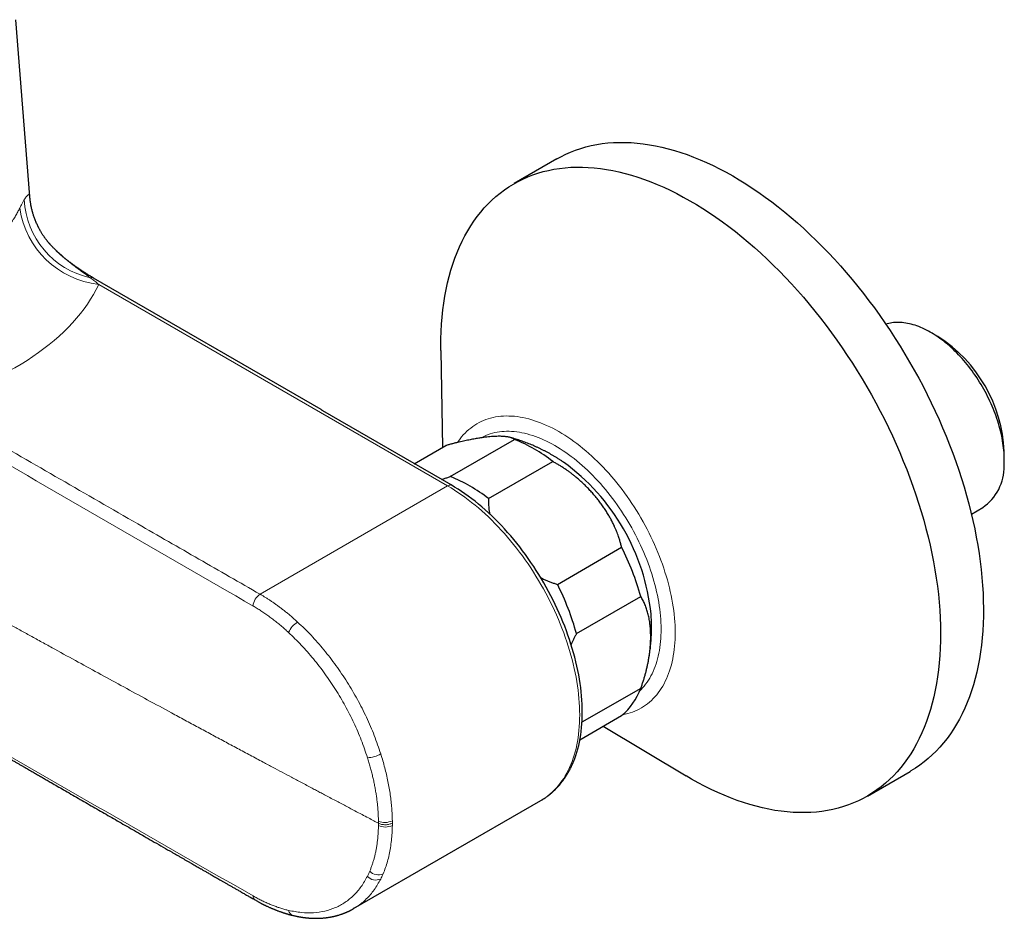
# Model space of a CAD drawing. Header units: millimetres. Extents: x 8 to 831, y 12 to 489.
# Tile 81 of 88: x 711 to 809, y 115 to 204. Entities that reach past the tile are written whole.
import ezdxf

# ---------------------------------------------------------------- set-up
doc = ezdxf.new("R2010")
doc.units = ezdxf.units.MM

msp = doc.modelspace()

# ---------------------------------------------------------------- linework, layer by layer
at = {"color": 7, "linetype": 'Continuous', "lineweight": 30}
for p, q in [((712.017, 186.325), (710.63, 203.838)), ((764.217, 190.058), (759.975, 187.609)), ((714.39, 181.227), (714.451, 181.165)), ((740.861, 165.26), (718.329, 178.267)), ((801.958, 172.475), (801.251, 172.883)), ((752.728, 171.079), (752.873, 161.49)), ((753.748, 157.781), (741.047, 165.113)), ((753.659, 158.617), (760.023, 162.291)), ((750.099, 159.888), (753.204, 161.681)), ((808.533, 160.269), (808.533, 161.085)), ((757.447, 156.43), (763.811, 160.104)), ((805.274, 154.904), (806.399, 155.553)), ((764.266, 147.947), (770.63, 151.621)), ((766.16, 143.066), (772.524, 146.74)), ((773.075, 139.42), (773.079, 139.437)), ((772.524, 137.648), (766.705, 134.288)), ((766.497, 132.567), (770.63, 134.953)), ((768.802, 133.898), (777.033, 128.977)), ((794.972, 126.986), (799.214, 129.435)), ((744.086, 115.845), (762.644, 126.559)), ((744.073, 115.867), (744.038, 115.848))]:
    msp.add_line(p, q, dxfattribs=at)
at = {"color": 252, "linetype": 'Continuous', "lineweight": 0}
for q in [(718.839, 177.635), (734.826, 146.967)]:
    msp.add_line((753.394, 157.687), q, dxfattribs=at)
at = {"color": 7, "linetype": 'Continuous', "lineweight": 30, "flags": 128}
for points in [[(764.217, 190.058), (764.62, 190.28), (765.094, 190.516), (765.58, 190.731), (766.076, 190.925), (766.584, 191.097), (767.102, 191.247), (767.63, 191.377), (768.167, 191.484), (768.714, 191.57), (769.27, 191.634), (769.834, 191.676), (770.406, 191.696), (770.986, 191.694), (771.574, 191.671), (772.168, 191.625), (772.769, 191.558), (773.376, 191.468), (773.989, 191.358), (774.607, 191.225), (775.23, 191.071), (775.858, 190.895), (776.489, 190.698), (777.124, 190.48), (777.762, 190.241), (778.403, 189.981), (779.046, 189.7), (779.691, 189.399), (780.338, 189.077), (780.985, 188.735), (781.633, 188.373), (782.281, 187.992), (782.928, 187.591), (783.575, 187.172), (784.22, 186.733), (784.864, 186.276), (785.505, 185.801), (786.144, 185.308), (786.78, 184.797), (787.412, 184.27), (788.041, 183.725), (788.665, 183.164), (789.285, 182.587), (789.899, 181.994), (790.507, 181.386), (791.11, 180.764), (791.706, 180.126), (792.295, 179.475), (792.877, 178.811), (793.452, 178.133), (794.018, 177.443), (794.576, 176.74), (795.125, 176.026), (795.665, 175.301), (796.195, 174.565), (796.716, 173.819), (797.226, 173.063), (797.726, 172.298), (798.214, 171.525), (798.691, 170.743), (799.157, 169.954), (799.611, 169.158), (800.052, 168.356), (800.481, 167.547), (800.897, 166.734), (801.3, 165.915), (801.689, 165.092), (802.065, 164.266)], [(752.728, 171.079), (752.725, 171.488), (752.731, 172.233), (752.754, 172.967), (752.794, 173.691), (752.852, 174.403), (752.926, 175.104), (753.016, 175.792), (753.124, 176.468), (753.248, 177.13), (753.389, 177.779), (753.546, 178.414), (753.72, 179.035), (753.91, 179.64), (754.116, 180.23), (754.339, 180.805), (754.577, 181.363), (754.83, 181.905), (755.1, 182.43), (755.384, 182.938), (755.684, 183.428), (755.999, 183.901), (756.328, 184.355), (756.672, 184.79), (757.03, 185.207), (757.402, 185.605), (757.788, 185.983), (758.188, 186.341), (758.6, 186.68), (759.026, 186.998), (759.464, 187.297), (759.915, 187.574), (760.377, 187.831), (760.851, 188.067), (761.337, 188.282), (761.834, 188.475), (762.341, 188.648), (762.859, 188.798), (763.387, 188.927), (763.924, 189.035), (764.471, 189.121), (765.027, 189.184), (765.591, 189.226), (766.164, 189.247), (766.744, 189.245), (767.331, 189.221), (767.926, 189.176), (768.527, 189.108), (769.134, 189.019), (769.746, 188.908), (770.365, 188.776), (770.988, 188.622), (771.615, 188.446), (772.246, 188.249), (772.881, 188.031), (773.52, 187.792), (774.16, 187.532), (774.804, 187.251), (775.449, 186.949), (776.095, 186.628), (776.742, 186.286), (777.39, 185.924), (778.038, 185.543), (778.685, 185.142), (779.332, 184.723), (779.977, 184.284), (780.621, 183.827), (781.263, 183.352), (781.902, 182.859), (782.537, 182.348), (783.17, 181.82), (783.798, 181.276), (784.423, 180.715), (785.042, 180.138), (785.656, 179.545), (786.265, 178.937), (786.867, 178.314), (787.463, 177.677), (788.053, 177.026), (788.635, 176.361), (789.209, 175.684), (789.776, 174.993), (790.333, 174.291), (790.883, 173.577), (791.422, 172.852), (791.953, 172.116), (792.473, 171.37), (792.983, 170.614), (793.483, 169.849), (793.971, 169.076), (794.449, 168.294), (794.914, 167.505), (795.368, 166.709), (795.809, 165.906), (796.238, 165.098), (796.654, 164.284), (797.057, 163.466), (797.446, 162.643), (797.822, 161.817)], [(808.514, 159.672), (808.525, 159.885), (808.531, 160.102), (808.533, 160.321), (808.529, 160.543), (808.52, 160.768), (808.507, 160.996), (808.488, 161.226), (808.465, 161.458), (808.436, 161.692), (808.403, 161.928), (808.364, 162.166), (808.321, 162.405), (808.273, 162.646), (808.22, 162.888), (808.162, 163.131), (808.1, 163.375), (808.033, 163.62), (807.961, 163.865), (807.885, 164.111), (807.804, 164.357), (807.719, 164.604), (807.629, 164.85), (807.535, 165.095), (807.436, 165.341), (807.333, 165.586), (807.226, 165.83), (807.115, 166.073), (807, 166.315), (806.881, 166.555), (806.759, 166.795), (806.632, 167.032), (806.502, 167.268), (806.368, 167.502), (806.23, 167.734), (806.09, 167.964), (805.946, 168.192), (805.798, 168.416), (805.648, 168.638), (805.494, 168.858), (805.338, 169.074), (805.179, 169.287), (805.017, 169.497), (804.852, 169.703), (804.685, 169.906), (804.516, 170.105), (804.345, 170.3), (804.171, 170.491), (803.995, 170.678), (803.818, 170.861), (803.638, 171.04), (803.458, 171.214), (803.275, 171.383), (803.091, 171.547), (802.906, 171.707), (802.72, 171.862), (802.533, 172.012), (802.345, 172.156), (802.156, 172.295), (801.966, 172.429), (801.776, 172.558), (801.586, 172.681), (801.395, 172.798), (801.205, 172.91), (801.014, 173.015), (800.824, 173.115), (800.633, 173.209), (800.444, 173.297), (800.255, 173.379), (800.066, 173.455), (799.878, 173.525), (799.692, 173.589), (799.506, 173.646), (799.321, 173.697), (799.138, 173.742), (798.956, 173.78), (798.776, 173.812), (798.598, 173.837), (798.421, 173.857), (798.246, 173.869), (798.074, 173.876), (797.903, 173.875), (797.735, 173.869), (797.569, 173.856), (797.406, 173.836), (797.245, 173.81), (797.087, 173.778), (796.932, 173.739), (796.797, 173.7)], [(802.065, 164.266), (802.427, 163.436), (802.774, 162.604), (803.107, 161.77), (803.426, 160.935), (803.729, 160.099), (804.018, 159.262), (804.291, 158.426), (804.549, 157.591), (804.791, 156.757), (805.017, 155.925), (805.228, 155.096), (805.422, 154.27), (805.6, 153.448), (805.761, 152.63), (805.906, 151.818), (806.035, 151.01), (806.147, 150.209), (806.242, 149.414), (806.32, 148.626), (806.382, 147.845), (806.426, 147.073), (806.454, 146.31), (806.464, 145.556), (806.458, 144.811), (806.435, 144.077), (806.395, 143.353), (806.338, 142.641), (806.264, 141.94), (806.173, 141.252), (806.065, 140.576), (805.941, 139.914), (805.8, 139.265), (805.643, 138.63), (805.469, 138.01), (805.279, 137.404), (805.073, 136.814), (804.851, 136.239), (804.612, 135.681), (804.359, 135.139), (804.089, 134.614), (803.805, 134.106), (803.505, 133.616), (803.19, 133.143), (802.861, 132.689), (802.517, 132.254), (802.159, 131.837), (801.787, 131.439), (801.401, 131.061), (801.001, 130.703), (800.589, 130.364), (800.163, 130.046), (799.725, 129.747), (799.275, 129.47), (799.214, 129.435)], [(797.822, 161.817), (798.184, 160.987), (798.531, 160.155), (798.865, 159.321), (799.183, 158.486), (799.487, 157.649), (799.775, 156.813), (800.048, 155.977), (800.306, 155.142), (800.548, 154.308), (800.775, 153.476), (800.985, 152.647), (801.179, 151.821), (801.357, 150.999), (801.519, 150.181), (801.664, 149.368), (801.792, 148.561), (801.904, 147.759), (801.999, 146.964), (802.078, 146.176), (802.139, 145.396), (802.184, 144.624), (802.211, 143.861), (802.222, 143.106), (802.216, 142.362), (802.192, 141.628), (802.152, 140.904), (802.095, 140.192), (802.021, 139.491), (801.93, 138.803), (801.823, 138.127), (801.698, 137.465), (801.557, 136.816), (801.4, 136.181), (801.226, 135.56), (801.036, 134.955), (800.83, 134.365), (800.608, 133.79), (800.37, 133.232), (800.116, 132.69), (799.847, 132.165), (799.562, 131.657), (799.262, 131.167), (798.948, 130.694), (798.618, 130.24), (798.274, 129.805), (797.916, 129.388), (797.544, 128.99), (797.158, 128.612), (796.759, 128.254), (796.346, 127.915), (795.921, 127.596), (795.482, 127.298), (795.032, 127.021), (794.569, 126.764), (794.095, 126.528), (793.609, 126.313), (793.113, 126.12), (792.605, 125.947), (792.087, 125.797), (791.56, 125.667), (791.022, 125.56), (790.475, 125.474), (789.92, 125.41), (789.355, 125.368), (788.783, 125.348), (788.203, 125.35), (787.615, 125.374), (787.021, 125.419), (786.42, 125.486), (785.813, 125.576), (785.2, 125.686), (784.582, 125.819), (783.959, 125.973), (783.332, 126.149), (782.7, 126.346), (782.065, 126.564), (781.427, 126.803), (780.786, 127.063), (780.143, 127.344), (779.498, 127.645), (778.852, 127.967), (778.204, 128.309), (777.556, 128.671), (777.033, 128.977)], [(765.885, 130.443), (765.99, 130.712), (766.099, 131.02), (766.2, 131.337), (766.292, 131.662), (766.376, 131.994), (766.451, 132.333), (766.517, 132.68), (766.575, 133.034), (766.624, 133.394), (766.664, 133.761), (766.695, 134.134), (766.717, 134.513), (766.73, 134.898), (766.735, 135.288), (766.73, 135.683), (766.717, 136.083), (766.695, 136.487), (766.664, 136.896), (766.624, 137.309), (766.575, 137.726), (766.517, 138.146), (766.451, 138.569), (766.376, 138.996), (766.292, 139.424), (766.2, 139.856), (766.099, 140.289), (765.99, 140.724), (765.872, 141.16), (765.746, 141.597), (765.612, 142.035), (765.47, 142.474), (765.319, 142.913), (765.161, 143.352), (764.995, 143.79), (764.821, 144.228), (764.64, 144.665), (764.451, 145.1), (764.254, 145.534), (764.051, 145.966), (763.841, 146.396), (763.623, 146.823), (763.399, 147.248), (763.168, 147.669), (762.931, 148.088), (762.687, 148.502), (762.438, 148.913), (762.182, 149.319), (761.921, 149.721), (761.654, 150.118), (761.381, 150.511), (761.104, 150.897), (760.821, 151.279), (760.533, 151.654), (760.241, 152.024), (759.945, 152.387), (759.644, 152.743), (759.339, 153.093), (759.03, 153.435), (758.718, 153.771), (758.402, 154.098), (758.083, 154.419), (757.761, 154.731), (757.436, 155.034), (757.109, 155.33), (756.78, 155.617), (756.448, 155.895), (756.115, 156.164), (755.779, 156.424), (755.443, 156.674), (755.105, 156.915), (754.767, 157.147), (754.428, 157.368), (754.088, 157.58), (753.748, 157.781)]]:
    msp.add_lwpolyline(points, dxfattribs=at)
at = {"color": 252, "linetype": 'Continuous', "lineweight": 0, "flags": 128}
for points in [[(754.378, 161.989), (754.472, 162.129), (754.625, 162.339), (754.785, 162.542), (754.951, 162.735), (755.124, 162.92), (755.303, 163.095), (755.489, 163.262), (755.68, 163.419), (755.878, 163.567), (756.081, 163.706), (756.291, 163.834), (756.505, 163.954), (756.726, 164.063), (756.951, 164.163), (757.182, 164.253), (757.417, 164.333), (757.658, 164.403), (757.903, 164.463), (758.153, 164.513), (758.406, 164.552), (758.664, 164.582), (758.926, 164.602), (759.192, 164.611), (759.462, 164.61), (759.734, 164.599), (760.01, 164.578), (760.289, 164.547), (760.571, 164.505), (760.856, 164.454), (761.143, 164.392), (761.432, 164.321), (761.724, 164.239), (762.017, 164.148), (762.312, 164.047), (762.608, 163.935), (762.906, 163.815), (763.204, 163.684), (763.504, 163.544), (763.804, 163.395), (764.104, 163.236), (764.405, 163.068), (764.706, 162.891), (765.007, 162.705), (765.307, 162.51), (765.607, 162.307), (765.906, 162.094), (766.203, 161.874), (766.5, 161.645), (766.795, 161.408), (767.089, 161.163), (767.381, 160.91), (767.671, 160.649), (767.958, 160.381), (768.243, 160.106), (768.526, 159.824), (768.806, 159.535), (769.083, 159.239), (769.356, 158.937), (769.627, 158.628), (769.893, 158.313), (770.156, 157.993), (770.415, 157.666), (770.67, 157.335), (770.921, 156.998), (771.167, 156.656), (771.409, 156.31), (771.646, 155.959), (771.878, 155.604), (772.105, 155.245), (772.326, 154.882), (772.542, 154.515), (772.753, 154.146), (772.958, 153.773), (773.157, 153.398), (773.35, 153.02), (773.537, 152.64), (773.718, 152.258), (773.893, 151.874)], [(756.692, 162.447), (756.785, 162.497), (756.986, 162.597), (757.192, 162.688), (757.403, 162.77), (757.618, 162.843), (757.838, 162.907), (758.062, 162.962), (758.29, 163.007), (758.522, 163.044), (758.757, 163.071), (758.997, 163.089), (759.24, 163.097), (759.486, 163.096), (759.735, 163.086), (759.987, 163.067), (760.242, 163.038), (760.5, 163.001), (760.76, 162.954), (761.022, 162.897), (761.286, 162.832), (761.553, 162.757), (761.821, 162.674), (762.09, 162.581), (762.361, 162.48), (762.633, 162.369), (762.906, 162.25), (763.179, 162.122), (763.453, 161.986), (763.728, 161.841), (764.003, 161.687), (764.278, 161.526), (764.553, 161.356), (764.827, 161.178), (765.101, 160.992), (765.374, 160.798), (765.646, 160.596), (765.917, 160.387), (766.187, 160.17), (766.455, 159.946), (766.722, 159.715), (766.987, 159.477), (767.249, 159.232), (767.51, 158.981), (767.768, 158.723), (768.024, 158.459), (768.277, 158.188), (768.527, 157.912), (768.774, 157.63), (769.018, 157.343), (769.258, 157.05), (769.495, 156.752), (769.728, 156.449), (769.957, 156.141), (770.182, 155.829), (770.403, 155.512), (770.619, 155.192), (770.831, 154.867), (771.038, 154.539), (771.241, 154.207), (771.438, 153.872), (771.631, 153.535), (771.818, 153.194), (772, 152.851), (772.176, 152.506), (772.347, 152.159), (772.513, 151.81), (772.672, 151.459)], [(762.644, 126.559), (762.644, 126.559), (762.883, 126.704), (763.116, 126.861), (763.342, 127.028), (763.561, 127.205), (763.773, 127.393), (763.978, 127.592), (764.175, 127.801), (764.365, 128.02), (764.548, 128.249), (764.723, 128.488), (764.891, 128.736), (765.05, 128.994), (765.202, 129.261), (765.345, 129.538), (765.48, 129.823), (765.607, 130.117), (765.726, 130.419), (765.836, 130.73), (765.937, 131.049), (766.03, 131.376), (766.114, 131.711), (766.19, 132.053), (766.257, 132.402), (766.315, 132.759), (766.364, 133.122), (766.404, 133.491), (766.436, 133.867), (766.458, 134.249), (766.471, 134.636), (766.476, 135.029), (766.471, 135.427), (766.458, 135.83), (766.436, 136.237), (766.404, 136.649), (766.364, 137.065), (766.315, 137.485), (766.257, 137.908), (766.19, 138.335), (766.114, 138.764), (766.03, 139.196), (765.937, 139.63), (765.836, 140.066), (765.726, 140.504), (765.607, 140.944), (765.48, 141.384), (765.345, 141.826), (765.202, 142.268), (765.05, 142.71), (764.891, 143.152), (764.723, 143.594), (764.548, 144.034), (764.365, 144.474), (764.175, 144.913), (763.978, 145.35), (763.773, 145.785), (763.561, 146.218), (763.342, 146.649), (763.116, 147.076), (762.883, 147.501), (762.644, 147.922), (762.399, 148.34), (762.148, 148.753), (761.89, 149.163), (761.627, 149.568), (761.358, 149.968), (761.083, 150.363), (760.804, 150.752), (760.519, 151.137), (760.229, 151.515), (759.935, 151.887), (759.636, 152.253), (759.333, 152.612), (759.026, 152.964), (758.715, 153.309), (758.4, 153.647), (758.082, 153.977), (757.761, 154.299), (757.437, 154.614), (757.11, 154.92), (756.78, 155.217), (756.448, 155.506), (756.114, 155.786), (755.778, 156.057), (755.441, 156.319), (755.102, 156.572), (754.762, 156.814), (754.421, 157.048), (754.079, 157.271), (753.737, 157.484), (753.394, 157.687)], [(773.893, 151.874), (774.061, 151.489), (774.222, 151.103), (774.377, 150.715), (774.525, 150.327), (774.666, 149.939), (774.8, 149.551), (774.926, 149.162), (775.046, 148.775), (775.158, 148.388), (775.264, 148.001), (775.361, 147.616), (775.451, 147.233), (775.534, 146.851), (775.609, 146.471), (775.676, 146.094), (775.736, 145.719), (775.788, 145.347), (775.832, 144.978), (775.869, 144.612), (775.897, 144.249), (775.918, 143.891), (775.931, 143.536), (775.936, 143.186), (775.933, 142.841), (775.922, 142.5), (775.903, 142.164), (775.877, 141.833), (775.842, 141.508), (775.8, 141.188), (775.75, 140.874), (775.693, 140.567), (775.627, 140.265), (775.554, 139.97), (775.473, 139.682), (775.385, 139.401), (775.289, 139.127), (775.186, 138.86), (775.076, 138.601), (774.958, 138.349), (774.833, 138.106), (774.701, 137.87), (774.561, 137.642), (774.415, 137.423), (774.262, 137.212), (774.103, 137.01), (773.936, 136.816), (773.764, 136.632), (773.584, 136.456), (773.399, 136.289), (773.207, 136.132), (773.01, 135.984), (772.806, 135.846), (772.597, 135.717), (772.382, 135.598), (772.162, 135.488), (771.936, 135.388), (771.706, 135.299), (771.47, 135.219), (771.23, 135.149), (770.985, 135.089), (770.735, 135.039), (770.731, 135.038)], [(772.672, 151.459), (772.825, 151.107), (772.973, 150.754), (773.114, 150.4), (773.249, 150.046), (773.378, 149.691), (773.501, 149.336), (773.617, 148.981), (773.726, 148.627), (773.829, 148.273), (773.925, 147.92), (774.014, 147.568), (774.096, 147.218), (774.172, 146.869), (774.24, 146.522), (774.302, 146.177), (774.356, 145.835), (774.404, 145.495), (774.444, 145.157), (774.477, 144.823), (774.504, 144.492), (774.522, 144.164), (774.534, 143.84), (774.539, 143.52), (774.536, 143.205), (774.526, 142.893), (774.509, 142.586), (774.485, 142.284), (774.453, 141.987), (774.415, 141.695), (774.369, 141.408), (774.317, 141.127), (774.257, 140.851), (774.19, 140.582), (774.116, 140.319), (774.036, 140.062), (773.948, 139.811), (773.854, 139.568), (773.753, 139.331), (773.645, 139.101), (773.531, 138.878), (773.41, 138.663), (773.283, 138.455), (773.15, 138.254), (773.01, 138.062), (772.864, 137.877), (772.712, 137.7), (772.554, 137.531), (772.421, 137.4)]]:
    msp.add_lwpolyline(points, dxfattribs=at)
at = {"color": 252, "linetype": 'Continuous', "lineweight": 0}
for centre, radius, start, end in [((719.792, 186.439), 8.339, 182.83819, 257.63169), ((719.824, 186.488), 8.908, 188.45902, 263.65291), ((718.137, 177.904), 0.411, 62.0513, 108.57781), ((753.723, 157.168), 0.614, 87.64224, 122.34928), ((735.672, 145.663), 1.554, 122.96477, 174.9506), ((739.674, 142.326), 2.198, 121.03809, 157.2488), ((745.361, 133.652), 2.866, 271.92624, 299.59069), ((747.201, 125.941), 1.567, 245.15007, 297.37352), ((747.224, 125.445), 1.524, 243.41221, 297.24789), ((746.29, 119.821), 1.147, 222.76483, 294.50609), ((746.516, 120.377), 1.182, 224.95855, 294.75978), ((734.599, 117.096), 0.476, 178.86691, 235.40715), ((738.31, 115.809), 0.676, 191.66263, 252.91736)]:
    msp.add_arc(centre, radius, start, end, dxfattribs=at)
at = {"color": 7, "linetype": 'Continuous', "lineweight": 30}
for centre, radius, start, end in [((794.271, 160.445), 14.276, 2.57141, 57.42322), ((754.516, 148.377), 14.964, 51.60016, 68.40522), ((752.419, 142.834), 21.24, 5.86778, 54.12229), ((803.642, 159.571), 4.873, 304.4628, 1.18512), ((748.085, 144.588), 15.096, 51.67401, 68.33137), ((747.671, 139.906), 25.775, 15.37656, 27.0348), ((741.382, 136.261), 25.695, 15.35851, 27.05285), ((766.407, 139.934), 6.53, 310.29385, 339.5048)]:
    msp.add_arc(centre, radius, start, end, dxfattribs=at)
at = {"color": 252, "linetype": 'Continuous', "lineweight": 0}
msp.add_ellipse((688.491, 182.266), major_axis=(31.42, 0.104), ratio=0.577279, start_param=5.123282, end_param=6.019289, dxfattribs=at)
for points, knots in [([(711.464, 186.026), (711.542, 186.145), (711.707, 186.397), (711.83, 186.497), (711.901, 186.522), (711.939, 186.518), (711.97, 186.496), (711.993, 186.455), (712.01, 186.399), (712.015, 186.349), (712.017, 186.325)], [0, 0, 0, 0, 0.216815, 0.456053, 0.54143, 0.629776, 0.721181, 0.815728, 0.913491, 1, 1, 1, 1]), ([(711.013, 185.178), (711.041, 185.236), (711.098, 185.352), (711.178, 185.51), (711.255, 185.658), (711.329, 185.793), (711.399, 185.918), (711.442, 185.99), (711.464, 186.026)], [0, 0, 0, 0, 0.16255, 0.326282, 0.491552, 0.658708, 0.828083, 1, 1, 1, 1]), ([(697.78, 176.781), (697.886, 176.806), (698.109, 176.858), (698.46, 176.943), (698.846, 177.042), (699.265, 177.155), (699.715, 177.283), (700.195, 177.427), (700.705, 177.59), (701.22, 177.765), (701.739, 177.952), (702.258, 178.151), (702.792, 178.369), (703.341, 178.608), (703.92, 178.877), (704.529, 179.179), (704.99, 179.426), (705.291, 179.596), (705.434, 179.678), (705.577, 179.761), (705.719, 179.846), (705.862, 179.932), (706.004, 180.02), (706.299, 180.206), (706.73, 180.49), (707.272, 180.879), (707.771, 181.267), (708.231, 181.654), (708.652, 182.038), (709.036, 182.417), (709.404, 182.81), (709.751, 183.216), (710.075, 183.633), (710.361, 184.038), (710.61, 184.43), (710.827, 184.808), (710.952, 185.057), (711.013, 185.178)], [0, 0, 0, 0, 0.016504, 0.0349751, 0.0554133, 0.0778185, 0.1021909, 0.1285303, 0.1568368, 0.1871103, 0.2159063, 0.2462816, 0.278236, 0.3117695, 0.3468822, 0.3873296, 0.4296877, 0.4394599, 0.4493283, 0.4592931, 0.4693541, 0.4795115, 0.4897652, 0.5001151, 0.5438707, 0.5863878, 0.6276664, 0.6677067, 0.7065086, 0.7440721, 0.7803973, 0.821211, 0.8603393, 0.8977823, 0.93354, 0.9676126, 1, 1, 1, 1]), ([(714.451, 181.165), (714.512, 181.101), (714.836, 180.763), (715.491, 180.202), (716.364, 179.496), (717.203, 178.874), (717.75, 178.479), (718.006, 178.294)], [0, 0, 0, 0, 0.063322, 0.332361, 0.579324, 0.80333, 1, 1, 1, 1]), ([(718.006, 178.294), (718.069, 178.247), (718.192, 178.155), (718.369, 178.018), (718.536, 177.886), (718.691, 177.759), (718.791, 177.675), (718.839, 177.635)], [0, 0, 0, 0, 0.2231485, 0.4347191, 0.634715, 0.8231404, 1, 1, 1, 1]), ([(707.327, 162.79), (709.892, 161.313), (715.024, 158.358), (722.168, 154.241), (728.766, 150.443), (732.806, 148.126), (734.826, 146.967)], [0, 0, 0, 0, 0.28, 0.56, 0.78, 1, 1, 1, 1]), ([(734.123, 145.8), (729.539, 148.447), (720.369, 153.74), (711.208, 159.036), (706.627, 161.685)], [0, 0, 0, 0, 0.499993, 1, 1, 1, 1]), ([(746.544, 124.299), (746.391, 124.379), (746.059, 124.554), (745.517, 124.838), (744.89, 125.168), (744.178, 125.544), (743.514, 125.894), (742.916, 126.21), (742.404, 126.481), (741.874, 126.761), (741.359, 127.034), (740.872, 127.292), (740.418, 127.532), (739.766, 127.878), (738.934, 128.319), (737.943, 128.845), (737.009, 129.343), (736.076, 129.84), (735.027, 130.399), (733.849, 131.028), (732.572, 131.712), (731.286, 132.402), (729.991, 133.098), (728.687, 133.8), (727.374, 134.508), (725.693, 135.416), (723.673, 136.511), (721.342, 137.777), (719.064, 139.019), (716.79, 140.262), (714.89, 141.304), (713.36, 142.145), (712.247, 142.758), (711.173, 143.35), (710.116, 143.934), (709.027, 144.536), (707.872, 145.177), (706.648, 145.855), (705.811, 146.321), (705.381, 146.56)], [0, 0, 0, 0, 0.010929, 0.023914, 0.038955, 0.056053, 0.075208, 0.086859, 0.099158, 0.112105, 0.125133, 0.136317, 0.14724, 0.157902, 0.183415, 0.207297, 0.229547, 0.250988, 0.274837, 0.305474, 0.336354, 0.367479, 0.398848, 0.430461, 0.462317, 0.494418, 0.552916, 0.609664, 0.664663, 0.719541, 0.776178, 0.804036, 0.831923, 0.857977, 0.883025, 0.909751, 0.938155, 0.968238, 1, 1, 1, 1]), ([(734.826, 146.967), (734.903, 146.923), (735.06, 146.832), (735.302, 146.685), (735.557, 146.526), (735.823, 146.352), (736.102, 146.164), (736.392, 145.961), (736.685, 145.748), (736.98, 145.525), (737.276, 145.294), (737.58, 145.047), (737.894, 144.784), (738.215, 144.505), (738.431, 144.309), (738.541, 144.209)], [0, 0, 0, 0, 0.0608966, 0.1251156, 0.1926569, 0.2635204, 0.3377063, 0.4152145, 0.496045, 0.5730584, 0.6528634, 0.7354601, 0.8208485, 0.9090284, 1, 1, 1, 1]), ([(737.647, 143.176), (737.519, 143.293), (737.262, 143.526), (736.873, 143.861), (736.482, 144.182), (736.089, 144.489), (735.696, 144.781), (735.304, 145.058), (734.912, 145.319), (734.519, 145.568), (734.255, 145.723), (734.123, 145.8)], [0, 0, 0, 0, 0.112519, 0.224662, 0.336534, 0.448242, 0.559893, 0.669597, 0.77945, 0.889551, 1, 1, 1, 1]), ([(745.458, 130.788), (745.261, 131.367), (744.868, 132.523), (744.12, 134.242), (743.268, 135.922), (742.309, 137.55), (741.256, 139.109), (740.118, 140.58), (738.915, 141.957), (738.07, 142.77), (737.647, 143.176)], [0, 0, 0, 0, 0.125869, 0.250997, 0.375705, 0.50028, 0.625096, 0.750181, 0.875246, 1, 1, 1, 1]), ([(706.627, 132.875), (711.208, 130.244), (720.369, 124.984), (729.539, 119.731), (734.123, 117.105)], [0, 0, 0, 0, 0.500007, 1, 1, 1, 1]), ([(746.542, 124.519), (746.539, 124.66), (746.534, 124.943), (746.512, 125.374), (746.481, 125.808), (746.439, 126.246), (746.387, 126.687), (746.325, 127.131), (746.252, 127.579), (746.169, 128.029), (746.076, 128.483), (745.973, 128.939), (745.859, 129.398), (745.736, 129.859), (745.603, 130.322), (745.506, 130.633), (745.458, 130.788)], [0, 0, 0, 0, 0.072192, 0.14411, 0.215793, 0.287282, 0.358615, 0.42983, 0.500968, 0.572068, 0.643167, 0.714304, 0.785519, 0.856848, 0.928329, 1, 1, 1, 1]), ([(745.68, 119.543), (745.723, 119.647), (745.809, 119.856), (745.926, 120.181), (746.033, 120.514), (746.13, 120.855), (746.217, 121.204), (746.294, 121.562), (746.363, 121.939), (746.422, 122.338), (746.472, 122.76), (746.508, 123.191), (746.533, 123.631), (746.539, 123.932), (746.542, 124.082)], [0, 0, 0, 0, 0.080605, 0.160901, 0.240946, 0.320797, 0.400513, 0.480153, 0.559775, 0.64741, 0.735172, 0.82314, 0.91139, 1, 1, 1, 1]), ([(746.544, 124.299), (746.543, 124.34), (746.543, 124.413), (746.543, 124.486), (746.542, 124.519)], [0, 0, 0, 0, 0.56, 1, 1, 1, 1]), ([(746.542, 124.082), (746.543, 124.123), (746.543, 124.195), (746.543, 124.267), (746.544, 124.299)], [0, 0, 0, 0, 0.56, 1, 1, 1, 1]), ([(747.923, 124.319), (747.827, 124.275), (747.629, 124.182), (747.24, 124.136), (746.849, 124.171), (746.643, 124.258), (746.544, 124.299)], [0, 0, 0, 0, 0.240718, 0.5, 0.759282, 1, 1, 1, 1]), ([(747.922, 124.549), (747.922, 124.506), (747.923, 124.429), (747.923, 124.353), (747.923, 124.319)], [0, 0, 0, 0, 0.56, 1, 1, 1, 1]), ([(747.923, 124.319), (747.923, 124.276), (747.923, 124.2), (747.922, 124.124), (747.922, 124.09)], [0, 0, 0, 0, 0.56, 1, 1, 1, 1]), ([(737.648, 115.672), (738.073, 115.59), (738.922, 115.425), (740.125, 115.414), (741.258, 115.574), (742.308, 115.919), (743.265, 116.444), (744.115, 117.145), (744.861, 117.997), (745.252, 118.694), (745.448, 119.042)], [0, 0, 0, 0, 0.125945, 0.251149, 0.375917, 0.500521, 0.625312, 0.750328, 0.875309, 1, 1, 1, 1]), ([(745.448, 119.042), (745.493, 119.133), (745.573, 119.297), (745.647, 119.467), (745.68, 119.543)], [0, 0, 0, 0, 0.56, 1, 1, 1, 1]), ([(747.011, 119.304), (746.967, 119.204), (746.889, 119.025), (746.803, 118.853), (746.766, 118.777)], [0, 0, 0, 0, 0.56, 1, 1, 1, 1]), ([(746.766, 118.777), (746.56, 118.408), (746.148, 117.672), (745.357, 116.782), (744.665, 116.173), (744.199, 115.932), (744.073, 115.867)], [0, 0, 0, 0, 0.296899, 0.593797, 0.890696, 1, 1, 1, 1]), ([(734.123, 117.105), (734.258, 117.03), (734.526, 116.88), (734.927, 116.673), (735.325, 116.482), (735.722, 116.306), (736.115, 116.147), (736.503, 116.004), (736.887, 115.878), (737.269, 115.765), (737.521, 115.703), (737.648, 115.672)], [0, 0, 0, 0, 0.112454, 0.224548, 0.336389, 0.448082, 0.559733, 0.669453, 0.779337, 0.889486, 1, 1, 1, 1])]:
    msp.add_open_spline(points, degree=3, knots=knots, dxfattribs=at)
at = {"color": 7, "linetype": 'Continuous', "lineweight": 30}
for points, knots in [([(714.384, 181.219), (714.355, 181.248), (714.3, 181.303), (714.224, 181.382), (714.158, 181.452), (714.099, 181.516), (714.045, 181.577), (713.994, 181.635), (713.945, 181.691), (713.898, 181.746), (713.854, 181.799), (713.815, 181.847), (713.772, 181.899), (713.724, 181.96), (713.665, 182.035), (713.604, 182.116), (713.543, 182.199), (713.485, 182.28), (713.43, 182.359), (713.375, 182.438), (713.316, 182.527), (713.251, 182.629), (713.179, 182.743), (713.112, 182.855), (713.051, 182.962), (712.997, 183.057), (712.948, 183.148), (712.905, 183.23), (712.867, 183.303), (712.835, 183.368), (712.789, 183.463), (712.727, 183.592), (712.652, 183.762), (712.58, 183.935), (712.512, 184.108), (712.451, 184.278), (712.395, 184.44), (712.347, 184.594), (712.31, 184.718), (712.283, 184.813), (712.264, 184.885), (712.243, 184.963), (712.221, 185.053), (712.197, 185.155), (712.171, 185.27), (712.144, 185.403), (712.115, 185.554), (712.087, 185.724), (712.06, 185.911), (712.036, 186.113), (712.024, 186.254), (712.017, 186.326)], [0, 0, 0, 0, 0.02145, 0.040535, 0.057211, 0.071744, 0.085779, 0.099569, 0.112339, 0.12484, 0.137057, 0.148263, 0.157193, 0.172052, 0.189073, 0.206832, 0.224854, 0.243138, 0.258572, 0.274823, 0.293403, 0.314393, 0.337811, 0.363679, 0.38249, 0.402138, 0.420313, 0.4365, 0.450689, 0.462868, 0.474173, 0.505895, 0.538389, 0.571073, 0.603776, 0.635194, 0.664935, 0.69301, 0.719432, 0.732099, 0.744466, 0.758369, 0.774456, 0.792732, 0.813203, 0.835874, 0.863357, 0.893512, 0.92634, 0.961838, 1, 1, 1, 1]), ([(718.329, 178.267), (718.269, 178.302), (718.152, 178.371), (717.984, 178.47), (717.829, 178.564), (717.688, 178.652), (717.559, 178.732), (717.442, 178.807), (717.337, 178.874), (717.246, 178.934), (717.168, 178.985), (717.103, 179.028), (717.047, 179.066), (717, 179.097), (716.963, 179.123), (716.936, 179.141), (716.915, 179.155), (716.896, 179.169), (716.87, 179.186), (716.838, 179.208), (716.798, 179.236), (716.752, 179.268), (716.699, 179.305), (716.64, 179.346), (716.579, 179.39), (716.518, 179.433), (716.46, 179.475), (716.394, 179.523), (716.322, 179.576), (716.246, 179.632), (716.173, 179.687), (716.103, 179.74), (716.032, 179.794), (715.96, 179.849), (715.884, 179.909), (715.802, 179.973), (715.718, 180.04), (715.631, 180.11), (715.546, 180.179), (715.465, 180.246), (715.391, 180.308), (715.325, 180.364), (715.268, 180.412), (715.22, 180.454), (715.179, 180.489), (715.147, 180.517), (715.119, 180.541), (715.09, 180.566), (715.056, 180.597), (715.016, 180.633), (714.969, 180.674), (714.916, 180.722), (714.858, 180.774), (714.798, 180.829), (714.738, 180.885), (714.679, 180.94), (714.582, 181.032), (714.506, 181.106), (714.449, 181.162)], [0, 0, 0, 0, 0.040364, 0.07809, 0.113179, 0.145633, 0.175455, 0.202645, 0.227205, 0.249136, 0.266953, 0.282557, 0.295947, 0.307123, 0.316085, 0.322833, 0.326633, 0.33112, 0.337324, 0.345246, 0.354886, 0.366244, 0.379319, 0.39411, 0.409894, 0.425146, 0.439815, 0.453903, 0.474866, 0.494394, 0.512487, 0.531306, 0.548862, 0.567611, 0.587823, 0.609498, 0.632634, 0.655787, 0.679747, 0.70222, 0.722918, 0.741841, 0.757206, 0.771108, 0.782813, 0.792098, 0.798636, 0.806824, 0.816754, 0.828424, 0.842128, 0.857642, 0.874969, 0.893223, 0.911255, 0.929059, 0.946637, 1, 1, 1, 1]), ([(740.86, 165.258), (740.878, 165.248), (740.921, 165.224), (740.983, 165.175), (741.026, 165.134), (741.047, 165.113)], [0, 0, 0, 0, 0.275363, 0.6373, 1, 1, 1, 1]), ([(760.023, 162.291), (760.003, 162.305), (759.961, 162.335), (759.89, 162.375), (759.811, 162.412), (759.724, 162.445), (759.629, 162.476), (759.528, 162.503), (759.42, 162.526), (759.303, 162.547), (759.177, 162.564), (759.042, 162.578), (758.899, 162.589), (758.725, 162.597), (758.518, 162.601), (758.271, 162.597), (758.01, 162.586), (757.733, 162.568), (757.441, 162.541), (757.133, 162.507), (756.812, 162.465), (756.512, 162.42), (756.238, 162.375), (755.993, 162.332), (755.743, 162.285), (755.486, 162.235), (755.224, 162.18), (754.957, 162.122), (754.687, 162.061), (754.408, 161.995), (754.119, 161.924), (753.819, 161.847), (753.514, 161.766), (753.307, 161.709), (753.204, 161.681)], [0, 0, 0, 0, 0.026167, 0.052334, 0.078583, 0.104833, 0.131235, 0.157657, 0.183644, 0.209648, 0.237124, 0.264601, 0.29216, 0.319719, 0.359979, 0.40024, 0.440748, 0.481256, 0.522531, 0.563805, 0.605343, 0.64688, 0.675706, 0.704531, 0.733449, 0.762367, 0.791465, 0.820588, 0.849216, 0.877869, 0.908338, 0.938806, 0.969403, 1, 1, 1, 1]), ([(764.87, 160.043), (764.794, 160.094), (764.641, 160.197), (764.407, 160.347), (764.17, 160.496), (763.931, 160.64), (763.689, 160.781), (763.446, 160.917), (763.201, 161.05), (762.954, 161.179), (762.706, 161.304), (762.456, 161.425), (762.204, 161.542), (761.951, 161.654), (761.697, 161.763), (761.441, 161.867), (761.183, 161.967), (760.925, 162.063), (760.665, 162.155), (760.404, 162.243), (760.142, 162.326), (759.879, 162.405), (759.696, 162.458), (759.599, 162.483), (759.592, 162.485)], [0, 0, 0, 0, 0.0467648, 0.094728, 0.142633, 0.1904921, 0.2383018, 0.2860596, 0.3337639, 0.3814132, 0.4290067, 0.4765442, 0.5240254, 0.5714507, 0.6188202, 0.6661345, 0.7133941, 0.7605995, 0.8077512, 0.8548497, 0.9018953, 0.9488884, 0.995829, 1, 1, 1, 1]), ([(770.63, 151.621), (770.602, 151.738), (770.546, 151.972), (770.445, 152.322), (770.341, 152.642), (770.236, 152.934), (770.134, 153.195), (770.026, 153.453), (769.896, 153.744), (769.74, 154.067), (769.554, 154.422), (769.349, 154.786), (769.124, 155.156), (768.877, 155.533), (768.616, 155.903), (768.339, 156.27), (768.047, 156.633), (767.738, 156.99), (767.418, 157.339), (767.092, 157.671), (766.764, 157.985), (766.434, 158.283), (766.121, 158.548), (765.83, 158.782), (765.564, 158.986), (765.294, 159.183), (765.015, 159.377), (764.725, 159.568), (764.425, 159.755), (764.12, 159.935), (763.914, 160.048), (763.811, 160.104)], [0, 0, 0, 0, 0.034939, 0.069891, 0.104831, 0.131243, 0.157656, 0.183652, 0.209647, 0.246332, 0.28303, 0.319716, 0.360085, 0.400485, 0.440885, 0.481254, 0.522645, 0.564068, 0.605491, 0.64688, 0.685371, 0.723875, 0.762365, 0.791476, 0.820587, 0.849227, 0.877868, 0.908393, 0.938935, 0.969476, 1, 1, 1, 1]), ([(752.794, 158.332), (752.864, 158.354), (753.042, 158.41), (753.331, 158.505), (753.55, 158.579), (753.659, 158.617)], [0, 0, 0, 0, 0.2461078, 0.6232557, 1, 1, 1, 1]), ([(757.447, 156.43), (757.443, 156.341), (757.437, 156.163), (757.443, 155.891), (757.461, 155.618), (757.492, 155.341), (757.527, 155.105), (757.556, 154.961), (757.566, 154.912)], [0, 0, 0, 0, 0.179672, 0.359501, 0.539336, 0.719015, 0.903832, 1, 1, 1, 1]), ([(762.623, 148.606), (762.631, 148.602), (762.745, 148.541), (762.966, 148.436), (763.287, 148.293), (763.611, 148.164), (763.937, 148.047), (764.156, 147.981), (764.266, 147.947)], [0, 0, 0, 0, 0.015655, 0.214998, 0.411149, 0.607508, 0.803859, 1, 1, 1, 1]), ([(772.524, 137.648), (772.566, 137.763), (772.651, 137.995), (772.767, 138.342), (772.876, 138.69), (772.976, 139.038), (773.069, 139.386), (773.152, 139.736), (773.228, 140.083), (773.29, 140.408), (773.342, 140.71), (773.39, 141.034), (773.436, 141.398), (773.474, 141.801), (773.499, 142.2), (773.512, 142.594), (773.511, 142.981), (773.497, 143.362), (773.469, 143.736), (773.432, 144.066), (773.39, 144.351), (773.347, 144.595), (773.297, 144.834), (773.24, 145.068), (773.177, 145.296), (773.107, 145.517), (773.03, 145.734), (772.945, 145.947), (772.852, 146.155), (772.751, 146.357), (772.642, 146.553), (772.563, 146.678), (772.524, 146.74)], [0, 0, 0, 0, 0.032798, 0.065615, 0.098434, 0.131233, 0.164564, 0.197914, 0.231265, 0.264597, 0.292156, 0.319715, 0.359976, 0.400238, 0.441113, 0.48202, 0.522927, 0.563803, 0.605341, 0.646879, 0.675704, 0.704529, 0.733505, 0.762488, 0.791464, 0.82034, 0.849215, 0.879077, 0.908945, 0.938806, 0.969403, 1, 1, 1, 1]), ([(773.153, 139.744), (773.157, 139.763), (773.183, 139.873), (773.226, 140.076), (773.282, 140.351), (773.333, 140.629), (773.38, 140.908), (773.422, 141.188), (773.459, 141.47), (773.492, 141.753), (773.521, 142.038), (773.545, 142.323), (773.565, 142.61), (773.58, 142.898), (773.59, 143.187), (773.596, 143.477), (773.597, 143.768), (773.593, 144.06), (773.585, 144.353), (773.572, 144.639), (773.559, 144.858), (773.55, 144.979), (773.548, 145.01)], [0, 0, 0, 0, 0.011016, 0.063983, 0.117075, 0.170296, 0.22365, 0.277141, 0.330772, 0.384549, 0.438476, 0.492557, 0.546799, 0.601206, 0.655783, 0.710535, 0.765468, 0.820586, 0.875893, 0.931395, 0.982586, 1, 1, 1, 1]), ([(766.16, 143.066), (766.108, 142.973), (766.006, 142.787), (765.862, 142.502), (765.734, 142.237), (765.658, 142.066), (765.624, 141.991)], [0, 0, 0, 0, 0.264269, 0.52854, 0.794674, 1, 1, 1, 1]), ([(706.827, 132.529), (706.911, 132.48), (707.131, 132.353), (707.483, 132.15), (707.878, 131.923), (708.261, 131.702), (708.632, 131.489), (708.984, 131.286), (709.318, 131.094), (709.634, 130.911), (709.94, 130.735), (710.235, 130.565), (710.52, 130.401), (710.793, 130.244), (711.056, 130.092), (711.308, 129.947), (711.55, 129.808), (711.779, 129.676), (711.997, 129.55), (712.203, 129.432), (712.398, 129.319), (712.591, 129.208), (712.782, 129.098), (712.975, 128.987), (713.165, 128.877), (713.356, 128.767), (713.548, 128.656), (713.74, 128.546), (713.933, 128.434), (714.266, 128.242), (714.742, 127.968), (715.396, 127.591), (716.089, 127.192), (716.82, 126.77), (717.554, 126.348), (718.287, 125.926), (719.02, 125.503), (719.756, 125.079), (720.497, 124.653), (721.246, 124.221), (722.006, 123.784), (722.776, 123.34), (723.555, 122.892), (724.371, 122.422), (725.222, 121.933), (725.904, 121.54), (726.387, 121.262), (726.665, 121.103), (726.934, 120.948), (727.194, 120.799), (727.447, 120.653), (727.694, 120.511), (727.934, 120.374), (728.162, 120.243), (728.377, 120.119), (728.581, 120.002), (728.745, 119.907), (728.878, 119.831), (728.986, 119.769), (729.103, 119.701), (729.232, 119.628), (729.37, 119.548), (729.518, 119.464), (729.675, 119.373), (729.842, 119.277), (730.021, 119.175), (730.211, 119.066), (730.413, 118.95), (730.625, 118.828), (730.848, 118.7), (731.08, 118.567), (731.321, 118.428), (731.571, 118.285), (731.832, 118.136), (732.104, 117.979), (732.389, 117.816), (732.686, 117.646), (732.994, 117.469), (733.313, 117.286), (733.642, 117.098), (733.982, 116.903), (734.212, 116.771), (734.329, 116.704)], [0, 0, 0, 0, 0.009235, 0.024035, 0.038398, 0.052323, 0.065809, 0.078858, 0.09076, 0.102272, 0.113395, 0.124129, 0.134473, 0.144428, 0.153993, 0.163169, 0.171955, 0.180352, 0.188219, 0.195711, 0.202827, 0.209568, 0.216771, 0.223675, 0.230599, 0.237548, 0.244522, 0.251521, 0.258545, 0.265594, 0.287912, 0.310477, 0.336952, 0.363628, 0.390305, 0.416983, 0.44366, 0.470344, 0.497276, 0.524526, 0.552151, 0.580151, 0.60852, 0.637206, 0.669114, 0.701394, 0.711616, 0.721793, 0.731609, 0.741036, 0.750072, 0.759228, 0.767946, 0.776225, 0.784064, 0.791464, 0.798425, 0.801993, 0.80589, 0.810171, 0.814837, 0.819887, 0.825222, 0.830927, 0.837003, 0.843449, 0.850395, 0.857724, 0.865438, 0.873537, 0.88202, 0.890726, 0.899803, 0.909251, 0.91907, 0.929472, 0.940261, 0.951436, 0.962997, 0.974945, 0.987279, 1, 1, 1, 1]), ([(762.644, 126.559), (762.678, 126.579), (762.763, 126.628), (762.896, 126.711), (763.043, 126.807), (763.188, 126.907), (763.33, 127.011), (763.469, 127.118), (763.606, 127.229), (763.741, 127.344), (763.873, 127.463), (764.003, 127.585), (764.13, 127.711), (764.254, 127.841), (764.376, 127.974), (764.495, 128.111), (764.612, 128.252), (764.725, 128.396), (764.836, 128.544), (764.944, 128.695), (765.05, 128.85), (765.152, 129.008), (765.252, 129.169), (765.348, 129.334), (765.442, 129.503), (765.533, 129.674), (765.621, 129.849), (765.705, 130.027), (765.787, 130.208), (765.847, 130.347), (765.878, 130.427), (765.885, 130.444)], [0, 0, 0, 0, 0.024112, 0.059327, 0.094545, 0.129771, 0.165013, 0.200276, 0.235568, 0.270893, 0.306258, 0.341668, 0.377128, 0.412642, 0.448214, 0.483849, 0.519548, 0.555315, 0.591152, 0.62706, 0.66304, 0.699093, 0.735219, 0.771417, 0.807686, 0.844026, 0.880433, 0.916907, 0.953445, 0.990044, 1, 1, 1, 1]), ([(734.329, 116.704), (734.368, 116.682), (734.444, 116.639), (734.552, 116.578), (734.65, 116.525), (734.737, 116.477), (734.815, 116.436), (734.882, 116.4), (734.939, 116.371), (734.985, 116.346), (735.023, 116.327), (735.055, 116.311), (735.08, 116.298), (735.104, 116.286), (735.129, 116.273), (735.161, 116.257), (735.2, 116.237), (735.246, 116.214), (735.298, 116.189), (735.353, 116.162), (735.431, 116.124), (735.53, 116.077), (735.647, 116.023), (735.756, 115.973), (735.857, 115.928), (735.951, 115.887), (736.042, 115.848), (736.129, 115.812), (736.21, 115.778), (736.296, 115.743), (736.392, 115.705), (736.5, 115.663), (736.617, 115.619), (736.738, 115.574), (736.842, 115.537), (736.924, 115.508), (736.979, 115.489), (737.024, 115.474), (737.063, 115.461), (737.102, 115.448), (737.145, 115.434), (737.198, 115.417), (737.26, 115.397), (737.332, 115.374), (737.409, 115.351), (737.488, 115.328), (737.568, 115.304), (737.649, 115.281), (737.73, 115.259), (737.814, 115.237), (737.905, 115.213), (738.005, 115.188), (738.075, 115.171), (738.111, 115.162)], [0, 0, 0, 0, 0.031194, 0.059665, 0.085422, 0.10847, 0.128817, 0.146465, 0.161418, 0.173679, 0.183326, 0.191307, 0.198222, 0.203648, 0.209866, 0.218159, 0.228526, 0.240725, 0.254871, 0.269424, 0.283673, 0.316374, 0.347356, 0.376736, 0.402214, 0.427084, 0.451315, 0.474157, 0.495302, 0.515839, 0.541905, 0.570958, 0.601948, 0.633952, 0.666976, 0.684414, 0.699078, 0.710965, 0.720283, 0.730166, 0.741662, 0.754772, 0.772109, 0.791618, 0.812158, 0.833158, 0.854619, 0.876542, 0.897639, 0.919538, 0.94381, 0.970627, 1, 1, 1, 1]), ([(738.111, 115.162), (738.146, 115.154), (738.211, 115.139), (738.304, 115.119), (738.387, 115.101), (738.459, 115.086), (738.522, 115.074), (738.574, 115.064), (738.615, 115.056), (738.648, 115.05), (738.678, 115.045), (738.71, 115.039), (738.758, 115.03), (738.819, 115.02), (738.89, 115.009), (738.956, 114.998), (739.016, 114.99), (739.074, 114.981), (739.13, 114.974), (739.184, 114.966), (739.226, 114.961), (739.258, 114.957), (739.285, 114.954), (739.316, 114.95), (739.356, 114.946), (739.411, 114.94), (739.474, 114.933), (739.544, 114.927), (739.617, 114.921), (739.692, 114.915), (739.767, 114.909), (739.833, 114.905), (739.889, 114.902), (739.935, 114.9), (739.978, 114.898), (740.027, 114.896), (740.085, 114.894), (740.148, 114.892), (740.209, 114.891), (740.265, 114.89), (740.316, 114.889), (740.363, 114.889), (740.402, 114.889), (740.434, 114.89), (740.462, 114.89), (740.49, 114.89), (740.529, 114.891), (740.579, 114.892), (740.644, 114.894), (740.718, 114.896), (740.808, 114.901), (740.907, 114.906), (741.005, 114.913), (741.094, 114.921), (741.179, 114.929), (741.266, 114.938), (741.356, 114.948), (741.447, 114.96), (741.536, 114.972), (741.622, 114.985), (741.7, 114.998), (741.768, 115.009), (741.827, 115.02), (741.875, 115.029), (741.914, 115.037), (741.951, 115.044), (741.994, 115.053), (742.044, 115.063), (742.1, 115.076), (742.159, 115.089), (742.227, 115.105), (742.3, 115.123), (742.379, 115.144), (742.457, 115.165), (742.538, 115.188), (742.633, 115.216), (742.738, 115.249), (742.849, 115.285), (742.942, 115.318), (743.015, 115.344), (743.07, 115.365), (743.117, 115.382), (743.161, 115.4), (743.209, 115.419), (743.263, 115.441), (743.319, 115.464), (743.373, 115.487), (743.43, 115.512), (743.49, 115.539), (743.546, 115.565), (743.594, 115.587), (743.633, 115.606), (743.669, 115.623), (743.702, 115.64), (743.733, 115.655), (743.765, 115.672), (743.803, 115.691), (743.849, 115.715), (743.9, 115.743), (743.956, 115.773), (744.014, 115.805), (744.054, 115.828), (744.074, 115.84)], [0, 0, 0, 0, 0.01581, 0.03008, 0.042813, 0.05401, 0.063672, 0.071801, 0.078061, 0.082959, 0.087038, 0.091997, 0.097957, 0.109195, 0.12045, 0.130728, 0.14003, 0.148357, 0.157906, 0.166357, 0.173752, 0.177682, 0.181365, 0.186166, 0.192443, 0.200196, 0.211615, 0.222528, 0.232867, 0.246042, 0.25813, 0.268669, 0.277469, 0.284534, 0.290479, 0.298287, 0.307898, 0.318123, 0.3285, 0.336862, 0.345298, 0.352906, 0.359207, 0.364202, 0.368306, 0.372837, 0.377894, 0.3869, 0.397243, 0.409232, 0.422931, 0.441204, 0.45752, 0.471463, 0.48507, 0.49916, 0.514772, 0.529462, 0.544802, 0.559502, 0.572407, 0.58401, 0.594005, 0.602569, 0.608157, 0.613954, 0.621293, 0.630145, 0.639805, 0.649994, 0.660556, 0.674744, 0.688313, 0.701615, 0.715427, 0.730698, 0.751645, 0.771437, 0.790106, 0.801283, 0.811192, 0.819723, 0.826918, 0.835197, 0.845715, 0.855876, 0.865946, 0.876596, 0.888037, 0.899781, 0.907585, 0.914865, 0.921621, 0.927855, 0.933571, 0.939701, 0.947036, 0.956497, 0.967203, 0.978087, 0.989016, 1, 1, 1, 1])]:
    msp.add_open_spline(points, degree=3, knots=knots, dxfattribs=at)
at = {"color": 252, "linetype": 'Continuous', "lineweight": 0}
for points in [[(738.541, 144.209), (738.988, 143.782), (739.881, 142.927), (741.151, 141.478), (742.35, 139.928), (743.462, 138.282), (744.475, 136.562), (745.373, 134.788), (746.159, 132.979), (746.57, 131.766), (746.776, 131.16)], [(746.776, 131.16), (746.847, 130.931), (746.988, 130.475), (747.175, 129.792), (747.343, 129.113), (747.489, 128.438), (747.615, 127.769), (747.72, 127.107), (747.804, 126.452), (747.865, 125.807), (747.907, 125.171), (747.917, 124.756), (747.922, 124.549)], [(747.922, 124.09), (747.915, 123.835), (747.901, 123.324), (747.837, 122.587), (747.741, 121.873), (747.61, 121.185), (747.445, 120.526), (747.248, 119.895), (747.09, 119.501), (747.011, 119.304)]]:
    msp.add_open_spline(points, degree=3, dxfattribs=at)

doc.saveas('drawing.dxf')
